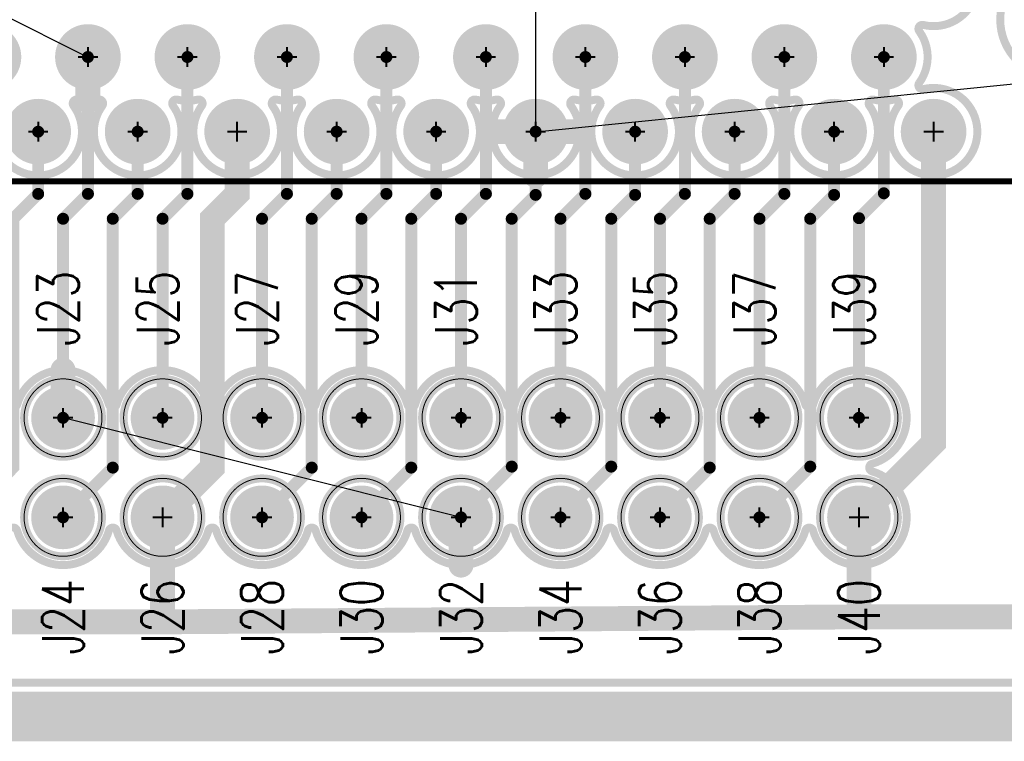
# Model space of a CAD drawing. Extents: x -3.3 to 15.7, y -5.3 to 2.7.
# Tile 9 of 17: x 1.4 to 2.3, y -0.7 to 0. Entities that reach past the tile are written whole.
import ezdxf
from ezdxf.enums import TextEntityAlignment as Align

# ---------------------------------------------------------------- set-up
doc = ezdxf.new("R2010")
doc.units = 0
for name, pattern in [('SIG_0', [2, 1, 1]), ('SIG_130', [2, 1, 1]), ('SIG_133', [2, 1, 1]), ('SIG_15', [2, 1, 1]), ('SIG_16', [2, 1, 1]), ('SIG_17', [2, 1, 1]), ('SIG_22', [2, 1, 1]), ('SIG_26', [2, 1, 1]), ('SIG_3', [2, 1, 1]), ('SIG_37', [2, 1, 1]), ('SIG_38', [2, 1, 1]), ('SIG_41', [2, 1, 1]), ('SIG_46', [2, 1, 1]), ('SIG_5', [2, 1, 1]), ('SIG_50', [2, 1, 1]), ('SIG_6', [2, 1, 1]), ('SIG_7', [2, 1, 1])]:
    doc.linetypes.add(name, pattern=pattern)
for name, color, linetype in [('2D_LINE_125', 3, 'CONTINUOUS'), ('2D_LINE_126', 6, 'CONTINUOUS'), ('BOARD_OUTLINE_00', 254, 'CONTINUOUS'), ('DRIL_PLTE_THRU_01', 16, 'CONTINUOUS'), ('DRIL_PLTE_THRU_02', 176, 'CONTINUOUS'), ('DRIL_SYMBOL', 254, 'CONTINUOUS'), ('LINK_00', 254, 'CONTINUOUS'), ('PADS_BOT', 5, 'CONTINUOUS'), ('PADS_INNER', 1, 'CONTINUOUS'), ('PADS_TOP', 1, 'CONTINUOUS'), ('PADS_XR_131', 3, 'CONTINUOUS'), ('PADS_XR_132', 6, 'CONTINUOUS'), ('PART_NAME_123', 255, 'CONTINUOUS'), ('PART_NAME_129', 2, 'CONTINUOUS'), ('PART_TOP_2DLINE_123', 255, 'CONTINUOUS'), ('PART_TOP_2DLINE_129', 2, 'CONTINUOUS'), ('POUR_OUTLINE_02', 5, 'CONTINUOUS'), ('POUR_PADTHERM_02', 5, 'CONTINUOUS'), ('POUR_VOID_02', 5, 'CONTINUOUS'), ('TRACE_01', 1, 'CONTINUOUS')]:
    doc.layers.add(name, color=color, linetype=linetype)
doc.styles.add('W0$001', font='simplex', dxfattribs={"width": 0.75})
doc.styles.add('W0$006', font='simplex', dxfattribs={"width": 0.75})

# ---------------------------------------------------------------- blocks, each defined once
blk = doc.blocks.new('BOARD_4')
at = {"layer": 'BOARD_OUTLINE_00', "const_width": 0.01}
blk.add_lwpolyline([(-0.025, -0.6125), (7.75, -0.6125), (7.75, -2.0125), (-0.025, -2.0125)], close=True, dxfattribs=at)
blk = doc.blocks.new('DRAWING_16')
at = {"layer": '2D_LINE_125', "const_width": 0.05}
blk.add_lwpolyline([(-0.025, -0.6125), (7.75, -0.6125), (7.75, -2.0125), (-0.025, -2.0125)], close=True, dxfattribs=at)
blk = doc.blocks.new('DRAWING_17')
at = {"layer": '2D_LINE_126', "const_width": 0.05}
blk.add_lwpolyline([(-0.025, -0.6125), (7.75, -0.6125), (7.75, -2.0125), (-0.025, -2.0125)], close=True, dxfattribs=at)
blk = doc.blocks.new('POUR_VOID_15')
at = {"layer": 'POUR_VOID_02', "const_width": 0.008}
blk.add_lwpolyline([(3.51468, 0.49277, -1.269966), (3.51468, 0.40723, 0.698577), (3.51051, 0.40098, -0.326701), (3.51051, 0.34902, 0.698577), (3.51468, 0.34277, -5.635202), (3.48949, 0.32598, 0.698577), (3.48532, 0.33223, -0.11893), (3.46468, 0.33223, 0.698577), (3.46051, 0.32598, -1.970447), (3.38949, 0.32598, 0.698577), (3.38532, 0.33223, -0.11893), (3.36468, 0.33223, 0.698577), (3.36051, 0.32598, -1.970447), (3.28949, 0.32598, 0.698577), (3.28532, 0.33223, -0.11893), (3.26468, 0.33223, 0.698577), (3.26051, 0.32598, -1.970447), (3.18949, 0.32598, 0.698577), (3.18532, 0.33223, -0.11893), (3.16468, 0.33223, 0.698577), (3.16051, 0.32598, -1.970447), (3.08949, 0.32598, 0.698577), (3.08532, 0.33223, -0.11893), (3.06468, 0.33223, 0.698577), (3.06051, 0.32598, -1.970447), (2.98949, 0.32598, 0.698577), (2.98532, 0.33223, -0.11893), (2.96468, 0.33223, 0.698577), (2.96051, 0.32598, -1.970447), (2.88949, 0.32598, 0.698577), (2.88532, 0.33223, -0.11893), (2.86468, 0.33223, 0.698577), (2.86051, 0.32598, -1.970447), (2.78949, 0.32598, 0.698577), (2.78532, 0.33223, -0.11893), (2.76468, 0.33223, 0.698577), (2.76051, 0.32598, -1.970447), (2.68949, 0.32598, 0.698577), (2.68532, 0.33223, -0.11893), (2.66468, 0.33223, 0.698577), (2.66051, 0.32598, -1.970447), (2.58949, 0.32598, 0.698577)], format="xyb", dxfattribs=at)
blk = doc.blocks.new('POUR_VOID_14')
at = {"layer": 'POUR_VOID_02', "const_width": 0.008}
blk.add_lwpolyline([(2.59615, 0.02568, 0.754331), (2.60385, 0.02568, -0.754332), (2.69615, 0.02568, 0.754331), (2.70385, 0.02568, -0.754332), (2.79615, 0.02568, 0.754331), (2.80385, 0.02568, -0.754332), (2.89615, 0.02568, 0.754331), (2.90385, 0.02568, -0.754332), (2.99615, 0.02568, 0.754331), (3.00385, 0.02568, -0.754332), (3.09615, 0.02568, 0.754331), (3.10385, 0.02568, -0.754332), (3.19615, 0.02568, 0.754331), (3.20385, 0.02568, -0.754332), (3.29615, 0.02568, 0.754331), (3.30385, 0.02568, -0.754332), (3.39615, 0.02568, 0.754331), (3.40385, 0.02568, -1.69959), (3.46318, -0.03365, 0.754331), (3.46318, -0.04135, -1.69959), (3.40385, -0.10068, 0.754331), (3.39615, -0.10068, -0.754332), (3.30385, -0.10068, 0.754331), (3.29615, -0.10068, -0.754332), (3.20385, -0.10068, 0.754331), (3.19615, -0.10068, -0.754332), (3.10385, -0.10068, 0.754331), (3.09615, -0.10068, -0.754332), (3.00385, -0.10068, 0.754331), (2.99615, -0.10068, -0.754332), (2.90385, -0.10068, 0.754331), (2.89615, -0.10068, -0.754332), (2.80385, -0.10068, 0.754331), (2.79615, -0.10068, -0.754332), (2.70385, -0.10068, 0.754331), (2.69615, -0.10068, -0.754332), (2.60385, -0.10068, 0.754331), (2.59615, -0.10068, -0.754332)], format="xyb", dxfattribs=at)
blk = doc.blocks.new('POUR_VOID_13')
at = {"layer": 'POUR_VOID_02', "const_width": 0.008}
blk.add_lwpolyline([(3.592, 0.4125, 1), (3.708, 0.4125, 1)], format="xyb", close=True, dxfattribs=at)
blk = doc.blocks.new('POUR_OUTLINE_6')
at = {"layer": 'POUR_OUTLINE_02', "const_width": 0.008}
blk.add_lwpolyline([(1.298, -0.2535), (7.487, -0.2535, 0.414214)], format="xyb", dxfattribs=at)
for name in ['POUR_VOID_15', 'POUR_VOID_13', 'POUR_VOID_14']:
    blk.add_blockref(name, (0, 0))
blk = doc.blocks.new('POUR_PADTHERM_33')
at = {"layer": 'POUR_PADTHERM_02', "const_width": 0.0125}
blk.add_lwpolyline([(2.64375, 0.0605), (2.64375, 0.0415, 1), (2.65625, 0.0415), (2.65625, 0.0605, 1), (2.64375, 0.0605)], format="xyb", dxfattribs=at)
blk = doc.blocks.new('POUR_PADTHERM_34')
at = {"layer": 'POUR_PADTHERM_02', "const_width": 0.0125}
blk.add_lwpolyline([(2.68125, 0.331), (2.68125, 0.35, 1), (2.66875, 0.35), (2.66875, 0.331, 1), (2.68125, 0.331)], format="xyb", dxfattribs=at)
blk = doc.blocks.new('POUR_PADTHERM_35')
at = {"layer": 'POUR_PADTHERM_02', "const_width": 0.0125}
blk.add_lwpolyline([(3.05625, -0.1355), (3.05625, -0.1165, 1), (3.04375, -0.1165), (3.04375, -0.1355, 1), (3.05625, -0.1355)], format="xyb", dxfattribs=at)
blk = doc.blocks.new('POUR_PADTHERM_36')
at = {"layer": 'POUR_PADTHERM_02', "const_width": 0.0125}
for points in [[(3.081, 0.29375), (3.1, 0.29375, 1), (3.1, 0.30625), (3.081, 0.30625, 1), (3.081, 0.29375)], [(3.169, 0.30625), (3.15, 0.30625, 1), (3.15, 0.29375), (3.169, 0.29375, 1), (3.169, 0.30625)], [(3.13125, 0.256), (3.13125, 0.275, 1), (3.11875, 0.275), (3.11875, 0.256, 1), (3.13125, 0.256)]]:
    blk.add_lwpolyline(points, format="xyb", dxfattribs=at)
blk = doc.blocks.new('POUR_HEADER_0')
for name in ['POUR_OUTLINE_6', 'POUR_PADTHERM_34', 'POUR_PADTHERM_36', 'POUR_PADTHERM_33', 'POUR_PADTHERM_35']:
    blk.add_blockref(name, (0.21, -1.0725))
blk = doc.blocks.new('PART_BODY_TOP_1')
at = {"layer": 'PART_TOP_2DLINE_123', "const_width": 0.008}
blk.add_lwpolyline([(-0.03915, 0, 1), (0.03915, 0, 1)], format="xyb", close=True, dxfattribs=at)
at = {"layer": 'PART_TOP_2DLINE_129', "const_width": 0.001}
blk.add_lwpolyline([(-0.03915, 0, 1), (0.03915, 0, 1)], format="xyb", close=True, dxfattribs=at)
blk = doc.blocks.new('DRIL_SYMBOL_0$038')
at = {"layer": 'DRIL_SYMBOL', "const_width": 0.002}
for points in [[(0, -0.01), (0, 0.01)], [(-0.01, 0), (0.01, 0)]]:
    blk.add_lwpolyline(points, dxfattribs=at)
blk = doc.blocks.new('DRIL_HOLE_0$038')
at = {"const_width": 0.019}
blk.add_lwpolyline([(-0.0095, 0, 1), (0.0095, 0, 1)], format="xyb", close=True, dxfattribs=at)
blk.add_blockref('DRIL_SYMBOL_0$038', (0, 0))
blk = doc.blocks.new('PAD_0')
at = {"const_width": 0.029}
blk.add_lwpolyline([(0, -0.0145, 1), (0, 0.0145, 1)], format="xyb", close=True, dxfattribs=at)
blk = doc.blocks.new('PAD_3')
at = {"const_width": 0.032}
blk.add_lwpolyline([(0, -0.016, 1), (0, 0.016, 1)], format="xyb", close=True, dxfattribs=at)
blk = doc.blocks.new('STK_TOP_25')
at = {"layer": 'DRIL_PLTE_THRU_01'}
blk.add_blockref('DRIL_HOLE_0$038', (0, 0), dxfattribs=at)
at = {"layer": 'DRIL_PLTE_THRU_02'}
blk.add_blockref('DRIL_HOLE_0$038', (0, 0), dxfattribs=at)
at = {"layer": 'PADS_BOT'}
blk.add_blockref('PAD_0', (0, 0), dxfattribs=at)
at = {"layer": 'PADS_INNER'}
blk.add_blockref('PAD_0', (0, 0), dxfattribs=at)
at = {"layer": 'PADS_TOP'}
blk.add_blockref('PAD_0', (0, 0), dxfattribs=at)
at = {"layer": 'PADS_XR_131'}
blk.add_blockref('PAD_3', (0, 0), dxfattribs=at)
at = {"layer": 'PADS_XR_132'}
blk.add_blockref('PAD_3', (0, 0), dxfattribs=at)
blk = doc.blocks.new('SYM_TOP_2')
for name in ['PART_BODY_TOP_1', 'STK_TOP_25']:
    blk.add_blockref(name, (0, 0))
blk = doc.blocks.new('PART_TOP_87')
blk.add_blockref('SYM_TOP_2', (0, 0))
at = {"layer": 'PART_NAME_123', "style": 'W0$006', "width": 0.75}
blk.add_text('J23', height=0.042, rotation=90, dxfattribs=at).set_placement((-0.005, 0.11), align=Align.MIDDLE_CENTER)
at = {"layer": 'PART_NAME_129', "style": 'W0$001', "width": 0.75}
blk.add_text('J23', height=0.042, rotation=90, dxfattribs=at).set_placement((-0.005, 0.11), align=Align.MIDDLE_CENTER)
blk = doc.blocks.new('PART_TOP_88')
blk.add_blockref('SYM_TOP_2', (0, 0))
at = {"layer": 'PART_NAME_123', "style": 'W0$006', "width": 0.75}
blk.add_text('J24', height=0.042, rotation=90, dxfattribs=at).set_placement((0, -0.1), align=Align.MIDDLE_CENTER)
at = {"layer": 'PART_NAME_129', "style": 'W0$001', "width": 0.75}
blk.add_text('J24', height=0.042, rotation=90, dxfattribs=at).set_placement((0, -0.1), align=Align.MIDDLE_CENTER)
blk = doc.blocks.new('PART_TOP_89')
blk.add_blockref('SYM_TOP_2', (0, 0))
at = {"layer": 'PART_NAME_123', "style": 'W0$006', "width": 0.75}
blk.add_text('J25', height=0.042, rotation=90, dxfattribs=at).set_placement((-0.005, 0.11), align=Align.MIDDLE_CENTER)
at = {"layer": 'PART_NAME_129', "style": 'W0$001', "width": 0.75}
blk.add_text('J25', height=0.042, rotation=90, dxfattribs=at).set_placement((-0.005, 0.11), align=Align.MIDDLE_CENTER)
blk = doc.blocks.new('PART_TOP_90')
blk.add_blockref('SYM_TOP_2', (0, 0))
at = {"layer": 'PART_NAME_123', "style": 'W0$006', "width": 0.75}
blk.add_text('J26', height=0.042, rotation=90, dxfattribs=at).set_placement((0, -0.1), align=Align.MIDDLE_CENTER)
at = {"layer": 'PART_NAME_129', "style": 'W0$001', "width": 0.75}
blk.add_text('J26', height=0.042, rotation=90, dxfattribs=at).set_placement((0, -0.1), align=Align.MIDDLE_CENTER)
blk = doc.blocks.new('PART_TOP_91')
blk.add_blockref('SYM_TOP_2', (0, 0))
at = {"layer": 'PART_NAME_123', "style": 'W0$006', "width": 0.75}
blk.add_text('J27', height=0.042, rotation=90, dxfattribs=at).set_placement((-0.005, 0.11), align=Align.MIDDLE_CENTER)
at = {"layer": 'PART_NAME_129', "style": 'W0$001', "width": 0.75}
blk.add_text('J27', height=0.042, rotation=90, dxfattribs=at).set_placement((-0.005, 0.11), align=Align.MIDDLE_CENTER)
blk = doc.blocks.new('PART_TOP_92')
blk.add_blockref('SYM_TOP_2', (0, 0))
at = {"layer": 'PART_NAME_123', "style": 'W0$006', "width": 0.75}
blk.add_text('J28', height=0.042, rotation=90, dxfattribs=at).set_placement((0, -0.1), align=Align.MIDDLE_CENTER)
at = {"layer": 'PART_NAME_129', "style": 'W0$001', "width": 0.75}
blk.add_text('J28', height=0.042, rotation=90, dxfattribs=at).set_placement((0, -0.1), align=Align.MIDDLE_CENTER)
blk = doc.blocks.new('PART_TOP_93')
blk.add_blockref('SYM_TOP_2', (0, 0))
at = {"layer": 'PART_NAME_123', "style": 'W0$006', "width": 0.75}
blk.add_text('J29', height=0.042, rotation=90, dxfattribs=at).set_placement((-0.005, 0.11), align=Align.MIDDLE_CENTER)
at = {"layer": 'PART_NAME_129', "style": 'W0$001', "width": 0.75}
blk.add_text('J29', height=0.042, rotation=90, dxfattribs=at).set_placement((-0.005, 0.11), align=Align.MIDDLE_CENTER)
blk = doc.blocks.new('PART_TOP_95')
blk.add_blockref('SYM_TOP_2', (0, 0))
at = {"layer": 'PART_NAME_123', "style": 'W0$006', "width": 0.75}
blk.add_text('J30', height=0.042, rotation=90, dxfattribs=at).set_placement((0, -0.1), align=Align.MIDDLE_CENTER)
at = {"layer": 'PART_NAME_129', "style": 'W0$001', "width": 0.75}
blk.add_text('J30', height=0.042, rotation=90, dxfattribs=at).set_placement((0, -0.1), align=Align.MIDDLE_CENTER)
blk = doc.blocks.new('PART_TOP_96')
blk.add_blockref('SYM_TOP_2', (0, 0))
at = {"layer": 'PART_NAME_123', "style": 'W0$006', "width": 0.75}
blk.add_text('J31', height=0.042, rotation=90, dxfattribs=at).set_placement((-0.005, 0.11), align=Align.MIDDLE_CENTER)
at = {"layer": 'PART_NAME_129', "style": 'W0$001', "width": 0.75}
blk.add_text('J31', height=0.042, rotation=90, dxfattribs=at).set_placement((-0.005, 0.11), align=Align.MIDDLE_CENTER)
blk = doc.blocks.new('PART_TOP_97')
blk.add_blockref('SYM_TOP_2', (0, 0))
at = {"layer": 'PART_NAME_123', "style": 'W0$006', "width": 0.75}
blk.add_text('J32', height=0.042, rotation=90, dxfattribs=at).set_placement((0, -0.1), align=Align.MIDDLE_CENTER)
at = {"layer": 'PART_NAME_129', "style": 'W0$001', "width": 0.75}
blk.add_text('J32', height=0.042, rotation=90, dxfattribs=at).set_placement((0, -0.1), align=Align.MIDDLE_CENTER)
blk = doc.blocks.new('PART_TOP_98')
blk.add_blockref('SYM_TOP_2', (0, 0))
at = {"layer": 'PART_NAME_123', "style": 'W0$006', "width": 0.75}
blk.add_text('J33', height=0.042, rotation=90, dxfattribs=at).set_placement((-0.005, 0.11), align=Align.MIDDLE_CENTER)
at = {"layer": 'PART_NAME_129', "style": 'W0$001', "width": 0.75}
blk.add_text('J33', height=0.042, rotation=90, dxfattribs=at).set_placement((-0.005, 0.11), align=Align.MIDDLE_CENTER)
blk = doc.blocks.new('PART_TOP_99')
blk.add_blockref('SYM_TOP_2', (0, 0))
at = {"layer": 'PART_NAME_123', "style": 'W0$006', "width": 0.75}
blk.add_text('J34', height=0.042, rotation=90, dxfattribs=at).set_placement((0, -0.1), align=Align.MIDDLE_CENTER)
at = {"layer": 'PART_NAME_129', "style": 'W0$001', "width": 0.75}
blk.add_text('J34', height=0.042, rotation=90, dxfattribs=at).set_placement((0, -0.1), align=Align.MIDDLE_CENTER)
blk = doc.blocks.new('PART_TOP_100')
blk.add_blockref('SYM_TOP_2', (0, 0))
at = {"layer": 'PART_NAME_123', "style": 'W0$006', "width": 0.75}
blk.add_text('J35', height=0.042, rotation=90, dxfattribs=at).set_placement((-0.005, 0.11), align=Align.MIDDLE_CENTER)
at = {"layer": 'PART_NAME_129', "style": 'W0$001', "width": 0.75}
blk.add_text('J35', height=0.042, rotation=90, dxfattribs=at).set_placement((-0.005, 0.11), align=Align.MIDDLE_CENTER)
blk = doc.blocks.new('PART_TOP_101')
blk.add_blockref('SYM_TOP_2', (0, 0))
at = {"layer": 'PART_NAME_123', "style": 'W0$006', "width": 0.75}
blk.add_text('J36', height=0.042, rotation=90, dxfattribs=at).set_placement((0, -0.1), align=Align.MIDDLE_CENTER)
at = {"layer": 'PART_NAME_129', "style": 'W0$001', "width": 0.75}
blk.add_text('J36', height=0.042, rotation=90, dxfattribs=at).set_placement((0, -0.1), align=Align.MIDDLE_CENTER)
blk = doc.blocks.new('PART_TOP_102')
blk.add_blockref('SYM_TOP_2', (0, 0))
at = {"layer": 'PART_NAME_123', "style": 'W0$006', "width": 0.75}
blk.add_text('J37', height=0.042, rotation=90, dxfattribs=at).set_placement((-0.005, 0.11), align=Align.MIDDLE_CENTER)
at = {"layer": 'PART_NAME_129', "style": 'W0$001', "width": 0.75}
blk.add_text('J37', height=0.042, rotation=90, dxfattribs=at).set_placement((-0.005, 0.11), align=Align.MIDDLE_CENTER)
blk = doc.blocks.new('PART_TOP_103')
blk.add_blockref('SYM_TOP_2', (0, 0))
at = {"layer": 'PART_NAME_123', "style": 'W0$006', "width": 0.75}
blk.add_text('J38', height=0.042, rotation=90, dxfattribs=at).set_placement((0, -0.1), align=Align.MIDDLE_CENTER)
at = {"layer": 'PART_NAME_129', "style": 'W0$001', "width": 0.75}
blk.add_text('J38', height=0.042, rotation=90, dxfattribs=at).set_placement((0, -0.1), align=Align.MIDDLE_CENTER)
blk = doc.blocks.new('PART_TOP_104')
blk.add_blockref('SYM_TOP_2', (0, 0))
at = {"layer": 'PART_NAME_123', "style": 'W0$006', "width": 0.75}
blk.add_text('J39', height=0.042, rotation=90, dxfattribs=at).set_placement((-0.005, 0.11), align=Align.MIDDLE_CENTER)
at = {"layer": 'PART_NAME_129', "style": 'W0$001', "width": 0.75}
blk.add_text('J39', height=0.042, rotation=90, dxfattribs=at).set_placement((-0.005, 0.11), align=Align.MIDDLE_CENTER)
blk = doc.blocks.new('PART_TOP_106')
blk.add_blockref('SYM_TOP_2', (0, 0))
at = {"layer": 'PART_NAME_123', "style": 'W0$006', "width": 0.75}
blk.add_text('J40', height=0.042, rotation=90, dxfattribs=at).set_placement((0, -0.1), align=Align.MIDDLE_CENTER)
at = {"layer": 'PART_NAME_129', "style": 'W0$001', "width": 0.75}
blk.add_text('J40', height=0.042, rotation=90, dxfattribs=at).set_placement((0, -0.1), align=Align.MIDDLE_CENTER)
blk = doc.blocks.new('PART_BODY_TOP_2')
at = {"layer": 'PART_TOP_2DLINE_123', "const_width": 0.006}
blk.add_lwpolyline([(-0.632, 0.2), (5.182, 0.2), (5.182, -0.125), (-0.632, -0.125)], close=True, dxfattribs=at)
at = {"layer": 'PART_TOP_2DLINE_129', "const_width": 0.001}
blk.add_lwpolyline([(-0.96, 0.2), (5.51, 0.2), (5.51, -0.125), (-0.96, -0.125)], close=True, dxfattribs=at)
blk = doc.blocks.new('DRIL_SYMBOL_0$03')
at = {"layer": 'DRIL_SYMBOL', "const_width": 0.002}
for points in [[(0, -0.01), (0, 0.01)], [(-0.01, 0), (0.01, 0)]]:
    blk.add_lwpolyline(points, dxfattribs=at)
blk = doc.blocks.new('DRIL_HOLE_0$03')
at = {"const_width": 0.015}
blk.add_lwpolyline([(-0.0075, 0, 1), (0.0075, 0, 1)], format="xyb", close=True, dxfattribs=at)
blk.add_blockref('DRIL_SYMBOL_0$03', (0, 0))
blk = doc.blocks.new('PAD_4')
at = {"const_width": 0.025}
blk.add_lwpolyline([(0, -0.0125, 1), (0, 0.0125, 1)], format="xyb", close=True, dxfattribs=at)
blk = doc.blocks.new('PAD_7')
at = {"const_width": 0.033}
blk.add_lwpolyline([(0, -0.0165, 1), (0, 0.0165, 1)], format="xyb", close=True, dxfattribs=at)
blk = doc.blocks.new('STK_TOP_4')
at = {"layer": 'DRIL_PLTE_THRU_01'}
blk.add_blockref('DRIL_HOLE_0$03', (0, 0), dxfattribs=at)
at = {"layer": 'DRIL_PLTE_THRU_02'}
blk.add_blockref('DRIL_HOLE_0$03', (0, 0), dxfattribs=at)
at = {"layer": 'PADS_BOT'}
blk.add_blockref('PAD_4', (0, 0), dxfattribs=at)
at = {"layer": 'PADS_INNER'}
blk.add_blockref('PAD_4', (0, 0), dxfattribs=at)
at = {"layer": 'PADS_TOP'}
blk.add_blockref('PAD_4', (0, 0), dxfattribs=at)
at = {"layer": 'PADS_XR_131'}
blk.add_blockref('PAD_7', (0, 0), dxfattribs=at)
at = {"layer": 'PADS_XR_132'}
blk.add_blockref('PAD_7', (0, 0), dxfattribs=at)
blk = doc.blocks.new('SYM_TOP_3')
for name, p in [('PART_BODY_TOP_2', (0, 0)), ('STK_TOP_4', (1.2, 0)), ('STK_TOP_4', (1.3, 0)), ('STK_TOP_4', (1.4, 0)), ('STK_TOP_4', (1.5, 0)), ('STK_TOP_4', (1.6, 0)), ('STK_TOP_4', (1.7, 0)), ('STK_TOP_4', (1.8, 0)), ('STK_TOP_4', (1.9, 0)), ('STK_TOP_4', (2, 0)), ('STK_TOP_4', (2.1, 0)), ('STK_TOP_4', (1.25, -0.075)), ('STK_TOP_4', (1.35, -0.075)), ('STK_TOP_4', (1.45, -0.075)), ('STK_TOP_4', (1.55, -0.075)), ('STK_TOP_4', (1.65, -0.075)), ('STK_TOP_4', (1.75, -0.075)), ('STK_TOP_4', (1.85, -0.075)), ('STK_TOP_4', (1.95, -0.075)), ('STK_TOP_4', (2.05, -0.075)), ('STK_TOP_4', (2.15, -0.075))]:
    blk.add_blockref(name, p)
blk = doc.blocks.new('PART_TOP_171')
blk.add_blockref('SYM_TOP_3', (0, 0))
blk = doc.blocks.new('SMOOTH_0$012')
at = {"const_width": 0.006}
blk.add_lwpolyline([(-0.003, 0, 1), (0.003, 0, 1)], format="xyb", close=True, dxfattribs=at)
blk = doc.blocks.new('SMOOTH_0$025')
at = {"const_width": 0.0125}
blk.add_lwpolyline([(-0.00625, 0, 1), (0.00625, 0, 1)], format="xyb", close=True, dxfattribs=at)

msp = doc.modelspace()

# ---------------------------------------------------------------- linework, layer by layer
at = {"layer": 'LINK_00', "linetype": 'SIG_130'}
for p, q in [((1.275, 0.0375), (1.425, -0.0375)), ((1.875, 0.0375), (1.875, -0.1125)), ((1.875, -0.1125), (2.625, -0.0375)), ((1.8, -0.5), (1.4, -0.4))]:
    msp.add_line(p, q, dxfattribs=at)
at = {"layer": 'TRACE_01', "linetype": 'SIG_130', "const_width": 0.012}
for points in [[(1.4, -0.4), (1.4, -0.2), (1.425, -0.175), (1.425, -0.0375)], [(1.8, -0.5), (1.851, -0.449), (1.851, -0.2), (1.875, -0.176), (1.875, -0.1125)]]:
    msp.add_lwpolyline(points, dxfattribs=at)
at = {"layer": 'TRACE_01', "linetype": 'SIG_6', "const_width": 0.012}
msp.add_lwpolyline([(1.5, -0.4), (1.5, -0.2), (1.525, -0.175), (1.525, -0.0375)], dxfattribs=at)
at = {"layer": 'TRACE_01', "linetype": 'SIG_3', "const_width": 0.012}
msp.add_lwpolyline([(1.6, -0.4), (1.6, -0.2), (1.625, -0.175), (1.625, -0.0375)], dxfattribs=at)
at = {"layer": 'TRACE_01', "linetype": 'SIG_22', "const_width": 0.012}
msp.add_lwpolyline([(1.7, -0.4), (1.7, -0.2), (1.725, -0.175), (1.725, -0.0375)], dxfattribs=at)
at = {"layer": 'TRACE_01', "linetype": 'SIG_16', "const_width": 0.012}
msp.add_lwpolyline([(1.8, -0.4), (1.8, -0.2), (1.825, -0.175), (1.825, -0.0375)], dxfattribs=at)
at = {"layer": 'TRACE_01', "linetype": 'SIG_15', "const_width": 0.012}
msp.add_lwpolyline([(1.9, -0.4), (1.9, -0.2), (1.925, -0.175), (1.925, -0.0375)], dxfattribs=at)
at = {"layer": 'TRACE_01', "linetype": 'SIG_41', "const_width": 0.012}
msp.add_lwpolyline([(2, -0.4), (2, -0.2), (2.025, -0.175), (2.025, -0.0375)], dxfattribs=at)
at = {"layer": 'TRACE_01', "linetype": 'SIG_0', "const_width": 0.012}
msp.add_lwpolyline([(2.1, -0.4), (2.1, -0.2), (2.125, -0.175), (2.125, -0.0375)], dxfattribs=at)
at = {"layer": 'TRACE_01', "linetype": 'SIG_50', "const_width": 0.012}
msp.add_lwpolyline([(2.2, -0.4), (2.2, -0.19941), (2.225, -0.17441), (2.225, -0.0375)], dxfattribs=at)
at = {"layer": 'TRACE_01', "linetype": 'SIG_5', "const_width": 0.012}
msp.add_lwpolyline([(1.3, -0.5), (1.35, -0.45), (1.35, -0.2), (1.375, -0.175), (1.375, -0.1125)], dxfattribs=at)
at = {"layer": 'TRACE_01', "linetype": 'SIG_38', "const_width": 0.012}
msp.add_lwpolyline([(1.4, -0.5), (1.45, -0.45), (1.45, -0.2), (1.475, -0.175), (1.475, -0.1125)], dxfattribs=at)
at = {"layer": 'TRACE_01', "linetype": 'SIG_133', "const_width": 0.025}
for points in [[(1.5, -0.5), (1.55, -0.45), (1.55, -0.2), (1.575, -0.175), (1.575, -0.1125)], [(2.2, -0.5), (2.275, -0.425), (2.275, -0.1125)], [(1.5, -0.605), (1.1, -0.605), (1.1, -0.5)], [(1.5, -0.605), (1.5, -0.5)], [(2.2, -0.6), (2.2, -0.5)], [(1.5, -0.605), (2.2, -0.6)], [(2.445, -0.60111), (2.445, -0.6), (2.2, -0.6)]]:
    msp.add_lwpolyline(points, dxfattribs=at)
at = {"layer": 'TRACE_01', "linetype": 'SIG_7', "const_width": 0.012}
msp.add_lwpolyline([(1.6, -0.5), (1.65, -0.45), (1.65, -0.2), (1.675, -0.175), (1.675, -0.1125)], dxfattribs=at)
at = {"layer": 'TRACE_01', "linetype": 'SIG_17', "const_width": 0.012}
msp.add_lwpolyline([(1.7, -0.5), (1.75, -0.45), (1.75, -0.2), (1.775, -0.175), (1.775, -0.1125)], dxfattribs=at)
at = {"layer": 'TRACE_01', "linetype": 'SIG_46', "const_width": 0.012}
msp.add_lwpolyline([(1.9, -0.5), (1.951, -0.449), (1.951, -0.2), (1.975, -0.176), (1.975, -0.1125)], dxfattribs=at)
at = {"layer": 'TRACE_01', "linetype": 'SIG_26', "const_width": 0.012}
msp.add_lwpolyline([(2, -0.5), (2.05, -0.45), (2.05, -0.2), (2.075, -0.175), (2.075, -0.1125)], dxfattribs=at)
at = {"layer": 'TRACE_01', "linetype": 'SIG_37', "const_width": 0.012}
msp.add_lwpolyline([(2.1, -0.5), (2.151, -0.449), (2.151, -0.2), (2.175, -0.176), (2.175, -0.1125)], dxfattribs=at)

# ---------------------------------------------------------------- block references
for name, p in [('DRAWING_16', (-1.475, 1.3125)), ('DRAWING_17', (-1.475, 1.3125)), ('BOARD_4', (-1.475, 1.3125)), ('PART_TOP_171', (0.125, -0.0375)), ('PART_TOP_87', (1.4, -0.4)), ('PART_TOP_89', (1.5, -0.4)), ('PART_TOP_91', (1.6, -0.4)), ('PART_TOP_93', (1.7, -0.4)), ('PART_TOP_98', (1.9, -0.4)), ('PART_TOP_100', (2, -0.4)), ('PART_TOP_102', (2.1, -0.4)), ('PART_TOP_104', (2.2, -0.4)), ('PART_TOP_96', (1.8, -0.4)), ('PART_TOP_88', (1.4, -0.5)), ('PART_TOP_90', (1.5, -0.5)), ('PART_TOP_92', (1.6, -0.5)), ('PART_TOP_95', (1.7, -0.5)), ('PART_TOP_97', (1.8, -0.5)), ('PART_TOP_99', (1.9, -0.5)), ('PART_TOP_101', (2, -0.5)), ('PART_TOP_103', (2.1, -0.5)), ('PART_TOP_106', (2.2, -0.5))]:
    msp.add_blockref(name, p)
at = {"linetype": 'SIG_130'}
msp.add_blockref('POUR_HEADER_0', (-1.46, 0.66), dxfattribs=at)
at = {"layer": 'TRACE_01'}
for name, p in [('SMOOTH_0$012', (1.425, -0.0375)), ('SMOOTH_0$012', (1.525, -0.0375)), ('SMOOTH_0$012', (1.625, -0.0375)), ('SMOOTH_0$012', (1.725, -0.0375)), ('SMOOTH_0$012', (1.825, -0.0375)), ('SMOOTH_0$012', (1.925, -0.0375)), ('SMOOTH_0$012', (2.025, -0.0375)), ('SMOOTH_0$012', (2.125, -0.0375)), ('SMOOTH_0$012', (2.225, -0.0375)), ('SMOOTH_0$012', (1.375, -0.1125)), ('SMOOTH_0$012', (1.475, -0.1125)), ('SMOOTH_0$025', (1.575, -0.1125)), ('SMOOTH_0$012', (1.675, -0.1125)), ('SMOOTH_0$012', (1.775, -0.1125)), ('SMOOTH_0$012', (1.875, -0.1125)), ('SMOOTH_0$012', (1.975, -0.1125)), ('SMOOTH_0$012', (2.075, -0.1125)), ('SMOOTH_0$012', (2.175, -0.1125)), ('SMOOTH_0$025', (2.275, -0.1125)), ('SMOOTH_0$025', (1.575, -0.175)), ('SMOOTH_0$012', (1.375, -0.175)), ('SMOOTH_0$012', (1.425, -0.175)), ('SMOOTH_0$012', (1.475, -0.175)), ('SMOOTH_0$012', (1.525, -0.175)), ('SMOOTH_0$012', (1.625, -0.175)), ('SMOOTH_0$012', (1.675, -0.175)), ('SMOOTH_0$012', (1.725, -0.175)), ('SMOOTH_0$012', (1.775, -0.175)), ('SMOOTH_0$012', (1.825, -0.175)), ('SMOOTH_0$012', (1.875, -0.176)), ('SMOOTH_0$012', (1.925, -0.175)), ('SMOOTH_0$012', (1.975, -0.176)), ('SMOOTH_0$012', (2.025, -0.175)), ('SMOOTH_0$012', (2.075, -0.175)), ('SMOOTH_0$012', (2.125, -0.175)), ('SMOOTH_0$012', (2.175, -0.176)), ('SMOOTH_0$012', (2.225, -0.17441)), ('SMOOTH_0$025', (1.55, -0.2)), ('SMOOTH_0$012', (1.4, -0.2)), ('SMOOTH_0$012', (1.45, -0.2)), ('SMOOTH_0$012', (1.5, -0.2)), ('SMOOTH_0$012', (1.6, -0.2)), ('SMOOTH_0$012', (1.65, -0.2)), ('SMOOTH_0$012', (1.7, -0.2)), ('SMOOTH_0$012', (1.75, -0.2)), ('SMOOTH_0$012', (1.8, -0.2)), ('SMOOTH_0$012', (1.851, -0.2)), ('SMOOTH_0$012', (1.9, -0.2)), ('SMOOTH_0$012', (1.951, -0.2)), ('SMOOTH_0$012', (2, -0.2)), ('SMOOTH_0$012', (2.05, -0.2)), ('SMOOTH_0$012', (2.1, -0.2)), ('SMOOTH_0$012', (2.151, -0.2)), ('SMOOTH_0$012', (2.2, -0.19941)), ('SMOOTH_0$012', (1.4, -0.4)), ('SMOOTH_0$012', (1.5, -0.4)), ('SMOOTH_0$012', (1.6, -0.4)), ('SMOOTH_0$012', (1.7, -0.4)), ('SMOOTH_0$012', (1.8, -0.4)), ('SMOOTH_0$012', (1.9, -0.4)), ('SMOOTH_0$012', (2, -0.4)), ('SMOOTH_0$012', (2.1, -0.4)), ('SMOOTH_0$012', (2.2, -0.4)), ('SMOOTH_0$025', (2.275, -0.425)), ('SMOOTH_0$012', (1.45, -0.45)), ('SMOOTH_0$025', (1.55, -0.45)), ('SMOOTH_0$012', (1.65, -0.45)), ('SMOOTH_0$012', (1.75, -0.45)), ('SMOOTH_0$012', (1.851, -0.449)), ('SMOOTH_0$012', (1.951, -0.449)), ('SMOOTH_0$012', (2.05, -0.45)), ('SMOOTH_0$012', (2.151, -0.449)), ('SMOOTH_0$012', (1.4, -0.5)), ('SMOOTH_0$025', (1.5, -0.5)), ('SMOOTH_0$025', (1.5, -0.5)), ('SMOOTH_0$012', (1.6, -0.5)), ('SMOOTH_0$012', (1.7, -0.5)), ('SMOOTH_0$012', (1.8, -0.5)), ('SMOOTH_0$012', (1.9, -0.5)), ('SMOOTH_0$012', (2, -0.5)), ('SMOOTH_0$012', (2.1, -0.5)), ('SMOOTH_0$025', (2.2, -0.5)), ('SMOOTH_0$025', (2.2, -0.5)), ('SMOOTH_0$025', (1.5, -0.605)), ('SMOOTH_0$025', (1.5, -0.605)), ('SMOOTH_0$025', (1.5, -0.605)), ('SMOOTH_0$025', (2.2, -0.6)), ('SMOOTH_0$025', (2.2, -0.6)), ('SMOOTH_0$025', (2.2, -0.6))]:
    msp.add_blockref(name, p, dxfattribs=at)

doc.saveas('drawing.dxf')
